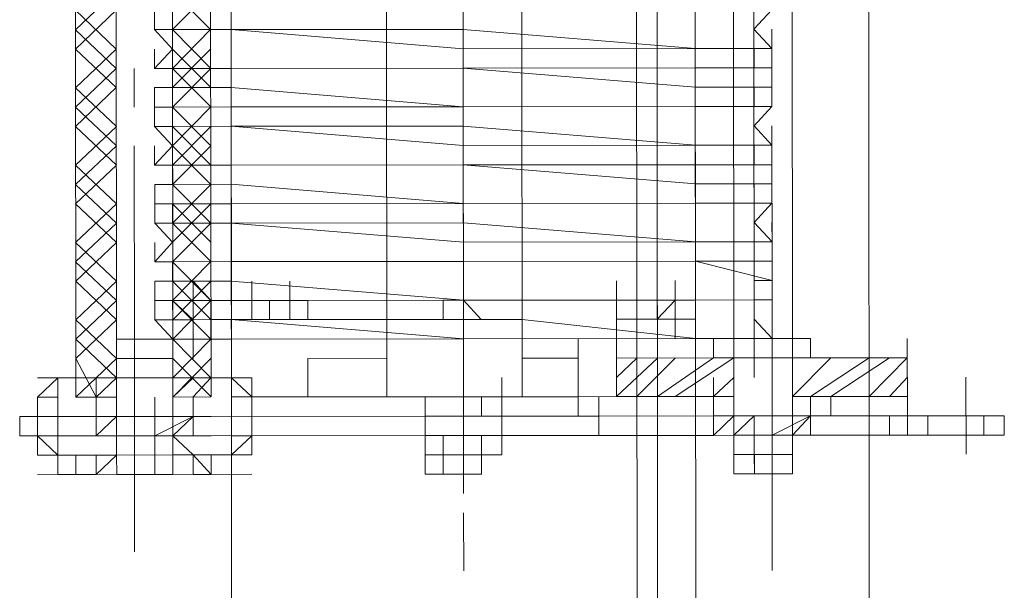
# Model space of a CAD drawing. Header units: inches. Extents: x -5850 to 5646, y 8947 to 13007.
# Tile 182 of 256: x -4227 to -4205, y 11052 to 11065. Entities that reach past the tile are written whole.
import ezdxf

# ---------------------------------------------------------------- set-up
doc = ezdxf.new("R2010")
doc.units = ezdxf.units.IN
doc.header["$MEASUREMENT"] = 0
doc.layers.add('at_Entity', color=7, linetype='Continuous')

msp = doc.modelspace()

# ---------------------------------------------------------------- linework, layer by layer
at = {"layer": 'at_Entity', "color": 7, "lineweight": 20}
for p, q in [((-4212.949, 10500.153), (-4213.751, 11398.174)), ((-4212.557, 10560.981), (-4213.305, 11398.174)), ((-4208.676, 11398.178), (-4207.875, 10500.158)), ((-4207.875, 10500.158), (-4208.676, 11398.178)), ((-4221.87, 10560.973), (-4222.555, 11328.048)), ((-4211.666, 10500.154), (-4212.406, 11328.057)), ((-4225.714, 11056.446), (-4225.739, 11084.322)), ((-4222.758, 11056.448), (-4222.783, 11084.325)), ((-4222.312, 11056.449), (-4222.337, 11084.325)), ((-4218.911, 11056.452), (-4218.936, 11084.328)), ((-4215.98, 11084.331), (-4215.955, 11056.454)), ((-4212.163, 11056.458), (-4212.188, 11084.334)), ((-4224.823, 11057.712), (-4224.846, 11083.481)), ((-4223.619, 11083.482), (-4223.596, 11057.713)), ((-4211.328, 11057.724), (-4211.351, 11083.493)), ((-4210.068, 11083.494), (-4210.045, 11057.725)), ((-4224.823, 11057.712), (-4224.845, 11083.057)), ((-4223.619, 11083.058), (-4223.596, 11057.713)), ((-4223.992, 11064.472), (-4223.993, 11064.895)), ((-4223.602, 11064.896), (-4223.602, 11064.472)), ((-4210.888, 11064.483), (-4210.498, 11064.907)), ((-4223.992, 11064.472), (-4222.319, 11064.473)), ((-4222.319, 11064.473), (-4223.992, 11064.472)), ((-4223.602, 11064.472), (-4223.992, 11064.472)), ((-4223.992, 11064.472), (-4223.602, 11064.048)), ((-4222.319, 11064.473), (-4217.245, 11064.478)), ((-4222.319, 11064.473), (-4217.245, 11064.054)), ((-4217.245, 11064.478), (-4212.17, 11064.058)), ((-4210.497, 11064.06), (-4210.888, 11064.483)), ((-4210.497, 11064.06), (-4210.497, 11064.484)), ((-4223.992, 11063.624), (-4223.992, 11064.048)), ((-4223.602, 11064.048), (-4223.992, 11063.624)), ((-4212.17, 11064.058), (-4217.245, 11064.054)), ((-4212.17, 11064.058), (-4210.497, 11064.06)), ((-4210.497, 11064.06), (-4212.17, 11064.058)), ((-4210.887, 11064.059), (-4210.497, 11064.06)), ((-4210.887, 11063.636), (-4210.887, 11064.059)), ((-4223.992, 11063.624), (-4222.319, 11063.625)), ((-4222.319, 11063.625), (-4223.992, 11063.624)), ((-4223.992, 11063.624), (-4223.601, 11063.624)), ((-4223.601, 11063.624), (-4223.601, 11063.206)), ((-4222.319, 11063.625), (-4217.244, 11063.63)), ((-4222.319, 11063.625), (-4217.244, 11063.63)), ((-4212.17, 11063.634), (-4217.244, 11063.63)), ((-4217.244, 11063.63), (-4212.169, 11063.216)), ((-4212.17, 11063.634), (-4210.497, 11063.636)), ((-4210.497, 11063.636), (-4210.887, 11063.636)), ((-4210.496, 11063.218), (-4210.497, 11063.636)), ((-4223.991, 11063.206), (-4222.318, 11063.207)), ((-4223.991, 11063.206), (-4223.991, 11062.782)), ((-4223.601, 11063.206), (-4223.991, 11063.206)), ((-4222.318, 11063.207), (-4217.243, 11062.788)), ((-4212.169, 11063.216), (-4210.496, 11063.218)), ((-4210.887, 11063.217), (-4210.496, 11063.218)), ((-4210.886, 11062.794), (-4210.887, 11063.217)), ((-4210.496, 11062.794), (-4210.496, 11063.218)), ((-4223.991, 11062.782), (-4222.318, 11062.783)), ((-4223.991, 11062.358), (-4223.991, 11062.782)), ((-4223.991, 11062.782), (-4223.601, 11062.782)), ((-4223.601, 11062.782), (-4223.6, 11062.358)), ((-4222.318, 11062.783), (-4217.243, 11062.788)), ((-4217.243, 11062.788), (-4212.169, 11062.792)), ((-4212.169, 11062.792), (-4217.243, 11062.788)), ((-4212.169, 11062.792), (-4210.496, 11062.794)), ((-4210.496, 11062.794), (-4212.169, 11062.792)), ((-4210.496, 11062.794), (-4210.886, 11062.794)), ((-4210.886, 11062.37), (-4210.496, 11062.794)), ((-4223.991, 11062.358), (-4222.318, 11062.36)), ((-4222.318, 11062.36), (-4223.991, 11062.358)), ((-4223.6, 11062.358), (-4223.991, 11062.358)), ((-4223.991, 11062.358), (-4223.6, 11061.935)), ((-4222.318, 11062.36), (-4217.243, 11062.364)), ((-4222.318, 11062.36), (-4217.243, 11061.94)), ((-4217.243, 11062.364), (-4212.168, 11061.945)), ((-4210.495, 11061.946), (-4210.886, 11062.37)), ((-4210.495, 11061.946), (-4210.496, 11062.37)), ((-4223.6, 11061.935), (-4223.99, 11061.51)), ((-4223.99, 11061.51), (-4223.99, 11061.934)), ((-4212.168, 11061.945), (-4217.243, 11061.94)), ((-4212.168, 11061.945), (-4210.495, 11061.946)), ((-4210.495, 11061.946), (-4212.168, 11061.945)), ((-4210.885, 11061.522), (-4210.886, 11061.946)), ((-4210.886, 11061.946), (-4210.495, 11061.946)), ((-4223.99, 11061.51), (-4222.317, 11061.512)), ((-4222.317, 11061.512), (-4223.99, 11061.51)), ((-4223.99, 11061.51), (-4223.599, 11061.511)), ((-4223.599, 11061.511), (-4223.599, 11061.093)), ((-4222.317, 11061.512), (-4217.242, 11061.516)), ((-4217.242, 11061.516), (-4222.317, 11061.512)), ((-4212.168, 11061.521), (-4217.242, 11061.516)), ((-4217.242, 11061.516), (-4212.167, 11061.103)), ((-4212.168, 11061.521), (-4210.495, 11061.522)), ((-4210.495, 11061.522), (-4210.885, 11061.522)), ((-4210.494, 11061.104), (-4210.495, 11061.522)), ((-4223.989, 11061.092), (-4222.316, 11061.094)), ((-4223.599, 11061.093), (-4223.989, 11061.092)), ((-4223.989, 11061.092), (-4223.989, 11060.668)), ((-4222.316, 11061.094), (-4217.242, 11060.674)), ((-4212.167, 11061.103), (-4210.494, 11061.104)), ((-4210.884, 11060.68), (-4210.885, 11061.104)), ((-4210.885, 11061.104), (-4210.494, 11061.104)), ((-4210.494, 11060.68), (-4210.494, 11061.104)), ((-4223.989, 11060.668), (-4222.316, 11060.67)), ((-4223.989, 11060.668), (-4223.599, 11060.669)), ((-4223.989, 11060.245), (-4223.989, 11060.668)), ((-4223.599, 11060.669), (-4223.598, 11060.245)), ((-4217.242, 11060.674), (-4222.316, 11060.67)), ((-4217.242, 11060.674), (-4212.167, 11060.679)), ((-4212.167, 11060.679), (-4217.242, 11060.674)), ((-4212.167, 11060.679), (-4210.494, 11060.68)), ((-4210.494, 11060.68), (-4212.167, 11060.679)), ((-4210.494, 11060.68), (-4210.884, 11060.68)), ((-4210.884, 11060.256), (-4210.494, 11060.68)), ((-4223.989, 11060.245), (-4222.316, 11060.246)), ((-4222.316, 11060.246), (-4223.989, 11060.245)), ((-4223.598, 11060.245), (-4223.989, 11060.245)), ((-4223.989, 11060.245), (-4223.598, 11059.827)), ((-4222.316, 11060.246), (-4217.241, 11060.251)), ((-4222.316, 11060.246), (-4217.241, 11059.832)), ((-4217.241, 11060.251), (-4212.166, 11059.837)), ((-4210.493, 11059.838), (-4210.884, 11060.256)), ((-4210.493, 11059.838), (-4210.494, 11060.257)), ((-4223.598, 11059.827), (-4223.988, 11059.403)), ((-4223.988, 11059.403), (-4223.988, 11059.826)), ((-4212.166, 11059.837), (-4217.241, 11059.832)), ((-4212.166, 11059.837), (-4210.493, 11059.838)), ((-4210.493, 11059.838), (-4212.166, 11059.837)), ((-4210.883, 11059.414), (-4210.884, 11059.838)), ((-4210.884, 11059.838), (-4210.493, 11059.838)), ((-4223.988, 11059.403), (-4222.315, 11059.404)), ((-4222.315, 11059.404), (-4223.988, 11059.403)), ((-4223.988, 11059.403), (-4223.598, 11059.403)), ((-4223.598, 11059.403), (-4223.597, 11058.979)), ((-4222.315, 11059.404), (-4217.24, 11059.409)), ((-4217.24, 11059.409), (-4222.315, 11059.404)), ((-4217.24, 11059.409), (-4212.166, 11059.413)), ((-4212.166, 11059.413), (-4217.24, 11059.409)), ((-4210.493, 11059.415), (-4212.166, 11059.413)), ((-4212.166, 11059.413), (-4210.493, 11058.991)), ((-4210.493, 11059.415), (-4210.883, 11059.414)), ((-4210.493, 11058.991), (-4210.493, 11059.415)), ((-4223.987, 11058.979), (-4222.315, 11058.98)), ((-4223.987, 11058.979), (-4223.987, 11058.555)), ((-4223.597, 11058.979), (-4223.987, 11058.979)), ((-4223.151, 11058.556), (-4223.151, 11058.979)), ((-4223.151, 11058.979), (-4222.76, 11058.556)), ((-4222.315, 11058.98), (-4217.24, 11058.561)), ((-4221.868, 11058.557), (-4221.868, 11058.981)), ((-4221.032, 11058.558), (-4221.032, 11058.981)), ((-4221.032, 11058.558), (-4221.032, 11058.981)), ((-4221.032, 11058.558), (-4221.032, 11058.981)), ((-4213.894, 11058.564), (-4213.894, 11058.988)), ((-4213.894, 11058.564), (-4213.894, 11058.988)), ((-4212.611, 11058.565), (-4212.612, 11058.989)), ((-4210.883, 11058.99), (-4210.493, 11058.991)), ((-4210.883, 11058.567), (-4210.883, 11058.99)), ((-4210.492, 11058.567), (-4210.493, 11058.991)), ((-4223.987, 11058.555), (-4223.151, 11058.556)), ((-4223.987, 11058.137), (-4223.987, 11058.555)), ((-4223.987, 11058.555), (-4223.597, 11058.555)), ((-4223.597, 11058.555), (-4223.151, 11058.556)), ((-4223.15, 11058.137), (-4223.597, 11058.555)), ((-4223.597, 11058.555), (-4223.596, 11058.137)), ((-4223.15, 11058.137), (-4223.151, 11058.556)), ((-4222.76, 11058.556), (-4222.314, 11058.556)), ((-4222.76, 11058.556), (-4222.76, 11058.138)), ((-4222.76, 11058.138), (-4222.76, 11058.556)), ((-4221.032, 11058.558), (-4222.314, 11058.556)), ((-4217.24, 11058.561), (-4221.868, 11058.557)), ((-4221.032, 11058.558), (-4221.868, 11058.557)), ((-4221.868, 11058.557), (-4221.478, 11058.557)), ((-4221.868, 11058.139), (-4221.868, 11058.557)), ((-4221.868, 11058.139), (-4221.868, 11058.557)), ((-4221.478, 11058.557), (-4221.477, 11058.139)), ((-4221.032, 11058.558), (-4221.031, 11058.139)), ((-4221.031, 11058.139), (-4221.032, 11058.558)), ((-4221.032, 11058.558), (-4221.031, 11058.139)), ((-4221.031, 11058.139), (-4221.032, 11058.558)), ((-4220.641, 11058.558), (-4220.641, 11058.14)), ((-4220.641, 11058.558), (-4220.641, 11058.14)), ((-4217.685, 11058.142), (-4217.686, 11058.561)), ((-4217.686, 11058.561), (-4217.24, 11058.561)), ((-4217.24, 11058.561), (-4212.165, 11058.565)), ((-4212.165, 11058.565), (-4217.24, 11058.561)), ((-4217.24, 11058.561), (-4216.849, 11058.143)), ((-4212.611, 11058.565), (-4213.894, 11058.564)), ((-4213.894, 11058.564), (-4212.611, 11058.565)), ((-4213.893, 11058.146), (-4213.894, 11058.564)), ((-4213.894, 11058.564), (-4213.893, 11058.146)), ((-4213.893, 11058.146), (-4213.894, 11058.564)), ((-4213.893, 11058.146), (-4213.894, 11058.564)), ((-4213.894, 11058.564), (-4213.893, 11058.146)), ((-4213.448, 11058.564), (-4213.447, 11058.146)), ((-4213.448, 11058.564), (-4213.447, 11058.146)), ((-4213.447, 11058.146), (-4213.448, 11058.564)), ((-4212.611, 11058.565), (-4213.001, 11058.147)), ((-4212.611, 11058.147), (-4212.611, 11058.565)), ((-4212.611, 11058.147), (-4212.611, 11058.565)), ((-4212.611, 11058.147), (-4212.611, 11058.565)), ((-4212.611, 11058.147), (-4212.611, 11058.565)), ((-4212.165, 11058.565), (-4210.492, 11058.567)), ((-4210.492, 11058.567), (-4212.165, 11058.565)), ((-4210.492, 11058.567), (-4210.883, 11058.567)), ((-4210.882, 11058.148), (-4210.883, 11058.567)), ((-4210.883, 11058.567), (-4210.492, 11058.567)), ((-4224.823, 11057.712), (-4224.823, 11058.136)), ((-4224.823, 11057.712), (-4224.823, 11058.136)), ((-4224.823, 11057.712), (-4224.823, 11058.136)), ((-4224.823, 11057.712), (-4224.823, 11058.136)), ((-4224.823, 11057.712), (-4224.823, 11058.136)), ((-4222.314, 11058.138), (-4223.987, 11058.137)), ((-4223.987, 11058.137), (-4223.15, 11058.137)), ((-4223.596, 11058.137), (-4223.987, 11058.137)), ((-4223.987, 11058.137), (-4223.596, 11057.713)), ((-4223.596, 11057.713), (-4223.596, 11058.137)), ((-4223.596, 11057.713), (-4223.596, 11058.137)), ((-4223.596, 11057.713), (-4223.596, 11058.137)), ((-4222.76, 11058.138), (-4223.15, 11058.137)), ((-4223.15, 11058.137), (-4223.15, 11057.714)), ((-4223.15, 11057.714), (-4223.15, 11058.137)), ((-4222.76, 11058.138), (-4222.76, 11057.714)), ((-4222.76, 11057.714), (-4222.76, 11058.138)), ((-4222.76, 11058.138), (-4222.314, 11058.138)), ((-4217.239, 11058.143), (-4222.314, 11058.138)), ((-4222.314, 11058.138), (-4217.239, 11057.719)), ((-4222.313, 11057.714), (-4222.314, 11058.138)), ((-4221.031, 11058.139), (-4221.868, 11058.139)), ((-4221.868, 11058.139), (-4221.031, 11058.139)), ((-4221.477, 11058.139), (-4221.868, 11058.139)), ((-4216.849, 11058.143), (-4217.685, 11058.142)), ((-4217.239, 11058.143), (-4215.957, 11058.144)), ((-4215.957, 11058.144), (-4212.164, 11057.723)), ((-4212.611, 11058.147), (-4213.893, 11058.146)), ((-4213.001, 11058.147), (-4212.611, 11058.147)), ((-4211.328, 11057.724), (-4211.328, 11058.148)), ((-4211.328, 11057.724), (-4211.328, 11058.148)), ((-4210.491, 11057.725), (-4210.882, 11058.148)), ((-4210.491, 11057.725), (-4210.492, 11058.149)), ((-4210.045, 11057.725), (-4210.046, 11058.149)), ((-4210.045, 11057.725), (-4210.046, 11058.149)), ((-4224.823, 11057.712), (-4223.596, 11057.713)), ((-4224.822, 11056.446), (-4224.823, 11057.712)), ((-4224.822, 11056.446), (-4224.823, 11057.712)), ((-4224.822, 11057.288), (-4224.823, 11057.712)), ((-4224.822, 11057.288), (-4224.823, 11057.712)), ((-4223.986, 11057.713), (-4222.313, 11057.714)), ((-4223.596, 11057.713), (-4223.986, 11057.713)), ((-4223.595, 11056.447), (-4223.596, 11057.713)), ((-4223.596, 11057.713), (-4223.595, 11056.447)), ((-4223.595, 11056.447), (-4223.596, 11057.713)), ((-4223.596, 11057.289), (-4223.596, 11057.713)), ((-4223.596, 11057.289), (-4223.596, 11057.713)), ((-4222.313, 11057.714), (-4217.239, 11057.719)), ((-4222.312, 11056.449), (-4222.313, 11057.714)), ((-4212.164, 11057.723), (-4217.239, 11057.719)), ((-4217.239, 11057.719), (-4212.164, 11057.723)), ((-4212.61, 11057.723), (-4213.893, 11057.722)), ((-4213.893, 11057.298), (-4213.893, 11057.722)), ((-4212.164, 11057.723), (-4210.491, 11057.725)), ((-4210.491, 11057.725), (-4212.164, 11057.723)), ((-4212.164, 11057.723), (-4210.882, 11057.725)), ((-4212.164, 11057.723), (-4212.163, 11056.458)), ((-4211.774, 11057.724), (-4211.774, 11057.3)), ((-4211.774, 11057.724), (-4211.328, 11057.724)), ((-4211.328, 11057.724), (-4210.045, 11057.725)), ((-4211.328, 11057.3), (-4211.328, 11057.724)), ((-4211.328, 11057.3), (-4211.328, 11057.724)), ((-4210.882, 11057.725), (-4210.491, 11057.725)), ((-4209.655, 11057.726), (-4210.045, 11057.725)), ((-4210.045, 11057.302), (-4210.045, 11057.725)), ((-4210.045, 11057.725), (-4210.045, 11057.302)), ((-4210.045, 11057.302), (-4210.045, 11057.725)), ((-4210.045, 11057.302), (-4210.045, 11057.725)), ((-4209.655, 11057.726), (-4209.655, 11057.302)), ((-4207.536, 11057.304), (-4207.536, 11057.728)), ((-4225.714, 11056.864), (-4225.715, 11057.288)), ((-4224.822, 11057.288), (-4223.596, 11057.289)), ((-4224.822, 11056.446), (-4224.822, 11057.288)), ((-4224.821, 11056.023), (-4224.822, 11057.288)), ((-4223.595, 11056.024), (-4223.596, 11057.289)), ((-4220.64, 11057.292), (-4218.911, 11057.294)), ((-4218.911, 11057.294), (-4220.64, 11057.292)), ((-4220.639, 11056.45), (-4220.64, 11057.292)), ((-4214.729, 11057.297), (-4215.956, 11057.296)), ((-4214.729, 11057.297), (-4215.956, 11057.296)), ((-4211.328, 11057.3), (-4213.893, 11057.298)), ((-4213.892, 11056.456), (-4213.893, 11057.298)), ((-4211.774, 11057.3), (-4211.328, 11057.3)), ((-4207.536, 11057.304), (-4211.328, 11057.3)), ((-4210.045, 11057.302), (-4211.328, 11057.3)), ((-4211.328, 11057.3), (-4210.045, 11057.302)), ((-4211.328, 11057.3), (-4211.327, 11056.458)), ((-4211.328, 11057.3), (-4211.327, 11056.458)), ((-4210.044, 11056.46), (-4210.045, 11057.302)), ((-4210.045, 11057.302), (-4209.655, 11057.302)), ((-4210.044, 11056.46), (-4210.045, 11057.302)), ((-4207.535, 11056.462), (-4207.536, 11057.304)), ((-4226.55, 11056.445), (-4226.105, 11056.863)), ((-4225.714, 11056.864), (-4226.105, 11056.863)), ((-4225.714, 11056.864), (-4226.105, 11056.863)), ((-4226.104, 11056.445), (-4226.105, 11056.863)), ((-4226.104, 11056.445), (-4226.105, 11056.863)), ((-4226.105, 11056.863), (-4226.104, 11056.445)), ((-4225.268, 11056.446), (-4225.268, 11056.864)), ((-4225.268, 11056.446), (-4225.268, 11056.864)), ((-4225.268, 11056.446), (-4225.268, 11056.864)), ((-4225.268, 11056.446), (-4225.268, 11056.864)), ((-4223.595, 11056.447), (-4223.595, 11056.866)), ((-4223.595, 11056.447), (-4223.595, 11056.866)), ((-4223.595, 11056.447), (-4223.595, 11056.866)), ((-4222.313, 11056.867), (-4222.759, 11056.866)), ((-4221.867, 11056.867), (-4222.759, 11056.866)), ((-4222.313, 11056.867), (-4222.312, 11056.449)), ((-4221.866, 11056.025), (-4221.867, 11056.867)), ((-4221.867, 11056.867), (-4221.866, 11056.449)), ((-4216.401, 11056.454), (-4216.402, 11056.872)), ((-4213.892, 11056.456), (-4213.892, 11056.874)), ((-4212.163, 11056.458), (-4212.164, 11056.876)), ((-4211.327, 11056.458), (-4211.327, 11056.877)), ((-4211.327, 11056.458), (-4211.327, 11056.877)), ((-4211.327, 11056.458), (-4211.327, 11056.877)), ((-4210.044, 11056.46), (-4210.045, 11056.878)), ((-4210.044, 11056.46), (-4210.045, 11056.878)), ((-4207.535, 11056.462), (-4207.535, 11056.88)), ((-4226.104, 11056.445), (-4226.55, 11056.445)), ((-4226.55, 11056.445), (-4226.55, 11055.597)), ((-4226.55, 11056.021), (-4226.55, 11056.445)), ((-4226.104, 11056.445), (-4226.104, 11055.598)), ((-4226.104, 11055.598), (-4226.104, 11056.445)), ((-4225.268, 11056.446), (-4225.714, 11056.446)), ((-4225.268, 11056.446), (-4224.822, 11056.446)), ((-4224.822, 11056.446), (-4225.268, 11056.446)), ((-4224.822, 11056.446), (-4225.268, 11056.446)), ((-4224.821, 11056.023), (-4224.822, 11056.446)), ((-4223.985, 11056.023), (-4223.985, 11056.447)), ((-4223.149, 11056.448), (-4223.595, 11056.447)), ((-4223.595, 11056.447), (-4223.149, 11056.448)), ((-4222.758, 11056.448), (-4223.595, 11056.447)), ((-4223.595, 11056.447), (-4223.595, 11056.024)), ((-4223.595, 11056.447), (-4223.595, 11056.024)), ((-4217.238, 11056.453), (-4222.312, 11056.449)), ((-4222.312, 11055.601), (-4222.312, 11056.449)), ((-4221.866, 11056.025), (-4221.866, 11056.449)), ((-4221.866, 11056.449), (-4221.866, 11056.025)), ((-4218.074, 11056.452), (-4220.639, 11056.45)), ((-4220.639, 11056.45), (-4218.52, 11056.452)), ((-4215.955, 11056.454), (-4218.911, 11056.452)), ((-4218.52, 11056.452), (-4216.401, 11056.454)), ((-4216.401, 11056.454), (-4218.52, 11056.452)), ((-4218.074, 11056.029), (-4218.074, 11056.452)), ((-4218.074, 11056.452), (-4218.074, 11056.029)), ((-4212.163, 11056.458), (-4217.238, 11056.453)), ((-4214.728, 11056.455), (-4216.847, 11056.453)), ((-4216.847, 11056.03), (-4216.847, 11056.453)), ((-4216.847, 11056.453), (-4216.847, 11056.03)), ((-4216.847, 11056.03), (-4216.847, 11056.453)), ((-4214.728, 11056.455), (-4216.401, 11056.454)), ((-4216.401, 11056.454), (-4216.401, 11056.03)), ((-4211.327, 11056.458), (-4213.892, 11056.456)), ((-4211.773, 11056.034), (-4211.773, 11056.458)), ((-4211.773, 11056.458), (-4211.327, 11056.458)), ((-4211.326, 11056.035), (-4211.327, 11056.458)), ((-4211.327, 11056.458), (-4211.326, 11056.035)), ((-4207.535, 11056.462), (-4210.044, 11056.46)), ((-4210.044, 11056.46), (-4209.654, 11056.46)), ((-4210.044, 11056.036), (-4210.044, 11056.46)), ((-4210.044, 11056.036), (-4210.044, 11056.46)), ((-4210.044, 11056.036), (-4210.044, 11056.46)), ((-4209.653, 11056.036), (-4209.654, 11056.46)), ((-4207.534, 11056.038), (-4207.535, 11056.462)), ((-4226.55, 11056.021), (-4226.94, 11056.021)), ((-4226.94, 11056.021), (-4226.94, 11055.597)), ((-4226.549, 11055.179), (-4226.55, 11056.021)), ((-4226.104, 11056.021), (-4226.55, 11056.021)), ((-4226.55, 11056.021), (-4226.55, 11055.597)), ((-4225.267, 11056.022), (-4226.104, 11056.021)), ((-4226.104, 11055.598), (-4226.104, 11056.021)), ((-4226.104, 11056.021), (-4226.104, 11055.598)), ((-4224.821, 11056.023), (-4225.267, 11056.022)), ((-4225.267, 11055.598), (-4225.267, 11056.022)), ((-4225.267, 11055.598), (-4225.267, 11056.022)), ((-4224.821, 11055.599), (-4224.821, 11056.023)), ((-4224.821, 11056.023), (-4224.821, 11055.599)), ((-4223.985, 11056.023), (-4224.821, 11056.023)), ((-4223.985, 11056.023), (-4223.595, 11056.024)), ((-4223.985, 11056.023), (-4223.984, 11055.599)), ((-4223.985, 11056.023), (-4223.984, 11055.599)), ((-4223.148, 11056.024), (-4223.595, 11056.024)), ((-4223.594, 11055.6), (-4223.595, 11056.024)), ((-4222.758, 11056.024), (-4223.148, 11056.024)), ((-4218.074, 11056.029), (-4222.758, 11056.024)), ((-4222.312, 11055.601), (-4222.312, 11056.025)), ((-4221.865, 11055.601), (-4221.866, 11056.025)), ((-4221.865, 11055.601), (-4221.866, 11056.025)), ((-4221.866, 11056.025), (-4221.865, 11055.601)), ((-4218.074, 11056.029), (-4217.684, 11056.029)), ((-4218.073, 11055.605), (-4218.074, 11056.029)), ((-4216.847, 11056.03), (-4217.684, 11056.029)), ((-4216.847, 11056.03), (-4214.282, 11056.032)), ((-4216.401, 11056.03), (-4216.847, 11056.03)), ((-4216.401, 11055.606), (-4216.401, 11056.03)), ((-4216.401, 11055.606), (-4216.401, 11056.03)), ((-4216.401, 11055.606), (-4216.401, 11056.03)), ((-4216.401, 11055.606), (-4216.401, 11056.03)), ((-4214.282, 11056.032), (-4211.773, 11056.034)), ((-4211.773, 11056.034), (-4211.326, 11056.035)), ((-4211.773, 11056.034), (-4210.88, 11056.035)), ((-4211.326, 11056.035), (-4210.88, 11056.035)), ((-4211.326, 11055.611), (-4211.326, 11056.035)), ((-4210.88, 11055.611), (-4210.88, 11056.035)), ((-4210.88, 11055.611), (-4210.88, 11056.035)), ((-4210.88, 11056.035), (-4210.88, 11055.611)), ((-4210.49, 11056.035), (-4210.88, 11056.035)), ((-4210.49, 11056.035), (-4210.044, 11056.036)), ((-4210.49, 11055.611), (-4210.49, 11056.035)), ((-4210.49, 11056.035), (-4210.49, 11055.611)), ((-4210.044, 11056.036), (-4209.653, 11056.036)), ((-4210.044, 11056.036), (-4209.653, 11056.036)), ((-4210.043, 11055.612), (-4210.044, 11056.036)), ((-4209.653, 11056.036), (-4207.925, 11056.038)), ((-4207.925, 11056.038), (-4207.924, 11055.614)), ((-4207.925, 11056.038), (-4207.534, 11056.038)), ((-4207.534, 11056.038), (-4205.861, 11056.039)), ((-4207.534, 11055.614), (-4207.534, 11056.038)), ((-4207.088, 11055.615), (-4207.088, 11056.038)), ((-4205.861, 11056.039), (-4205.415, 11056.04)), ((-4205.861, 11055.616), (-4205.861, 11056.039)), ((-4205.415, 11055.616), (-4205.415, 11056.04)), ((-4226.55, 11055.597), (-4226.94, 11055.597)), ((-4226.55, 11055.597), (-4226.104, 11055.598)), ((-4226.104, 11055.598), (-4226.55, 11055.597)), ((-4226.104, 11055.598), (-4226.103, 11055.179)), ((-4225.267, 11055.598), (-4226.104, 11055.598)), ((-4224.821, 11055.599), (-4225.267, 11055.598)), ((-4223.984, 11055.599), (-4225.267, 11055.598)), ((-4223.594, 11055.6), (-4224.821, 11055.599)), ((-4224.821, 11055.599), (-4224.821, 11055.18)), ((-4224.821, 11055.18), (-4224.821, 11055.599)), ((-4223.594, 11055.6), (-4223.984, 11055.599)), ((-4223.984, 11055.599), (-4223.984, 11055.181)), ((-4223.594, 11055.6), (-4223.148, 11055.182)), ((-4223.148, 11055.6), (-4223.594, 11055.6)), ((-4223.594, 11055.6), (-4223.594, 11055.182)), ((-4222.758, 11055.601), (-4223.148, 11055.6)), ((-4222.758, 11055.601), (-4218.073, 11055.605)), ((-4221.865, 11055.601), (-4222.312, 11055.601)), ((-4222.311, 11055.183), (-4221.865, 11055.601)), ((-4221.865, 11055.183), (-4221.865, 11055.601)), ((-4218.073, 11055.605), (-4216.847, 11055.606)), ((-4218.073, 11055.605), (-4218.073, 11054.763)), ((-4217.683, 11055.605), (-4218.073, 11055.605)), ((-4216.847, 11055.606), (-4217.683, 11055.605)), ((-4217.683, 11055.605), (-4217.683, 11055.187)), ((-4217.237, 11055.605), (-4217.237, 11055.187)), ((-4216.847, 11055.606), (-4216.401, 11055.606)), ((-4216.847, 11055.606), (-4216.846, 11055.188)), ((-4216.401, 11055.606), (-4216.847, 11055.606)), ((-4214.282, 11055.608), (-4216.401, 11055.606)), ((-4216.401, 11055.606), (-4216.4, 11055.188)), ((-4214.282, 11055.608), (-4211.772, 11055.61)), ((-4211.772, 11055.61), (-4210.88, 11055.611)), ((-4210.88, 11055.611), (-4211.326, 11055.611)), ((-4211.326, 11055.611), (-4211.325, 11054.769)), ((-4210.88, 11055.611), (-4211.326, 11055.611)), ((-4210.043, 11055.612), (-4210.88, 11055.611)), ((-4210.88, 11055.611), (-4210.043, 11055.612)), ((-4210.88, 11055.611), (-4210.879, 11054.769)), ((-4210.88, 11055.611), (-4210.49, 11055.611)), ((-4210.88, 11055.611), (-4210.879, 11054.769)), ((-4210.88, 11055.611), (-4210.88, 11055.193)), ((-4210.49, 11055.611), (-4209.653, 11055.612)), ((-4210.49, 11055.611), (-4210.489, 11054.769)), ((-4210.49, 11055.611), (-4210.489, 11054.769)), ((-4209.653, 11055.612), (-4210.043, 11055.612)), ((-4210.043, 11055.612), (-4209.653, 11055.612)), ((-4210.043, 11055.612), (-4210.043, 11055.194)), ((-4210.043, 11055.194), (-4210.043, 11055.612)), ((-4209.653, 11055.612), (-4207.924, 11055.614)), ((-4207.924, 11055.614), (-4207.534, 11055.614)), ((-4207.534, 11055.614), (-4205.861, 11055.616)), ((-4205.861, 11055.616), (-4205.415, 11055.616)), ((-4226.103, 11055.179), (-4226.549, 11055.179)), ((-4226.103, 11055.179), (-4225.713, 11055.18)), ((-4226.103, 11054.756), (-4226.103, 11055.179)), ((-4225.713, 11055.18), (-4224.821, 11055.18)), ((-4225.266, 11054.756), (-4224.821, 11055.18)), ((-4223.594, 11055.182), (-4224.821, 11055.18)), ((-4224.821, 11055.18), (-4224.82, 11054.757)), ((-4223.594, 11055.182), (-4223.148, 11055.182)), ((-4223.594, 11055.182), (-4223.593, 11054.758)), ((-4223.148, 11055.182), (-4223.147, 11054.758)), ((-4223.148, 11055.182), (-4222.757, 11055.182)), ((-4222.757, 11055.182), (-4222.311, 11055.183)), ((-4222.311, 11054.759), (-4222.311, 11055.183)), ((-4222.311, 11055.183), (-4221.865, 11055.183)), ((-4216.846, 11055.188), (-4218.073, 11055.186)), ((-4217.682, 11054.763), (-4217.683, 11055.187)), ((-4217.236, 11054.763), (-4217.237, 11055.187)), ((-4216.846, 11054.764), (-4216.846, 11055.188)), ((-4216.4, 11055.188), (-4216.846, 11055.188)), ((-4216.846, 11054.764), (-4216.846, 11055.188)), ((-4210.043, 11055.194), (-4211.326, 11055.193)), ((-4210.879, 11054.769), (-4210.88, 11055.193)), ((-4210.043, 11055.194), (-4210.043, 11054.77)), ((-4225.712, 11054.756), (-4226.103, 11054.756)), ((-4225.712, 11054.756), (-4225.266, 11054.756)), ((-4223.593, 11054.758), (-4224.82, 11054.757)), ((-4224.82, 11054.757), (-4224.43, 11054.757)), ((-4223.984, 11054.757), (-4224.82, 11054.757)), ((-4224.43, 11054.757), (-4223.984, 11054.757)), ((-4223.147, 11054.758), (-4222.757, 11054.758)), ((-4222.757, 11054.758), (-4222.311, 11054.759)), ((-4216.846, 11054.764), (-4218.073, 11054.763)), ((-4217.682, 11054.763), (-4217.236, 11054.763)), ((-4217.236, 11054.763), (-4216.846, 11054.764)), ((-4210.043, 11054.77), (-4211.325, 11054.769)), ((-4210.489, 11054.769), (-4210.879, 11054.769)), ((-4210.879, 11054.769), (-4210.489, 11054.769))]:
    msp.add_line(p, q, dxfattribs=at)
at = {"layer": 'at_Entity', "color": 3, "lineweight": 20}
for p, q in [((-4210.881, 11056.877), (-4210.892, 11069.552)), ((-4217.246, 11065.743), (-4217.243, 11061.94)), ((-4225.721, 11064.47), (-4224.83, 11065.313)), ((-4223.603, 11065.314), (-4222.766, 11064.473)), ((-4223.602, 11064.472), (-4222.766, 11065.315)), ((-4225.721, 11064.046), (-4224.829, 11064.895)), ((-4225.721, 11064.894), (-4224.828, 11064.047)), ((-4217.245, 11064.901), (-4217.245, 11064.478)), ((-4225.721, 11064.47), (-4224.828, 11063.623)), ((-4223.602, 11064.472), (-4222.765, 11063.625)), ((-4223.601, 11063.624), (-4222.766, 11064.473)), ((-4217.245, 11064.478), (-4217.245, 11064.054)), ((-4210.497, 11064.484), (-4210.497, 11063.636)), ((-4225.721, 11064.046), (-4224.828, 11063.205)), ((-4225.72, 11063.204), (-4224.828, 11064.047)), ((-4223.602, 11064.048), (-4222.764, 11063.207)), ((-4223.601, 11063.206), (-4222.765, 11064.049)), ((-4217.245, 11064.054), (-4217.244, 11063.63)), ((-4217.244, 11063.63), (-4217.245, 11064.054)), ((-4225.72, 11062.78), (-4224.828, 11063.623)), ((-4224.437, 11062.781), (-4224.438, 11063.624)), ((-4223.601, 11062.782), (-4222.765, 11063.625)), ((-4223.601, 11063.624), (-4222.764, 11062.783)), ((-4217.244, 11063.63), (-4217.243, 11062.788)), ((-4225.72, 11063.204), (-4224.827, 11062.357)), ((-4225.719, 11062.357), (-4224.828, 11063.205)), ((-4217.243, 11062.788), (-4217.244, 11063.212)), ((-4225.72, 11062.78), (-4224.827, 11061.934)), ((-4223.601, 11062.782), (-4222.763, 11061.935)), ((-4223.6, 11061.935), (-4222.764, 11062.783)), ((-4217.243, 11062.788), (-4217.243, 11062.364)), ((-4225.719, 11062.357), (-4224.826, 11061.51)), ((-4225.718, 11061.509), (-4224.827, 11062.357)), ((-4223.6, 11062.358), (-4222.763, 11061.512)), ((-4223.599, 11061.511), (-4222.764, 11062.359)), ((-4217.242, 11061.516), (-4217.243, 11062.364)), ((-4210.496, 11062.37), (-4210.493, 11058.991)), ((-4225.718, 11061.091), (-4224.827, 11061.934)), ((-4224.432, 11057.713), (-4224.436, 11061.934)), ((-4223.6, 11061.935), (-4222.763, 11061.093)), ((-4223.599, 11061.093), (-4222.763, 11061.935)), ((-4217.242, 11061.516), (-4217.243, 11061.94)), ((-4225.718, 11060.667), (-4224.826, 11061.51)), ((-4225.718, 11061.509), (-4224.825, 11060.668)), ((-4217.242, 11060.674), (-4217.242, 11061.516)), ((-4225.718, 11061.091), (-4224.825, 11060.244)), ((-4223.599, 11061.093), (-4222.762, 11060.246)), ((-4223.598, 11060.245), (-4222.763, 11061.093)), ((-4225.718, 11060.667), (-4224.825, 11059.826)), ((-4225.717, 11059.825), (-4224.825, 11060.668)), ((-4223.599, 11060.669), (-4222.761, 11059.827)), ((-4223.598, 11059.827), (-4222.762, 11060.67)), ((-4217.242, 11060.674), (-4217.241, 11060.251)), ((-4217.241, 11059.832), (-4217.242, 11060.674)), ((-4217.241, 11060.251), (-4217.242, 11060.674)), ((-4217.242, 11060.674), (-4217.241, 11059.832)), ((-4225.717, 11059.401), (-4224.825, 11060.244)), ((-4223.598, 11059.403), (-4222.762, 11060.246)), ((-4223.598, 11060.245), (-4222.761, 11059.404)), ((-4225.717, 11059.825), (-4224.824, 11058.978)), ((-4225.716, 11058.977), (-4224.825, 11059.826)), ((-4217.241, 11059.832), (-4217.24, 11059.409)), ((-4225.717, 11059.401), (-4224.824, 11058.554)), ((-4223.598, 11059.403), (-4222.76, 11058.556)), ((-4223.597, 11058.555), (-4222.761, 11059.404)), ((-4217.24, 11058.985), (-4217.24, 11059.409)), ((-4225.716, 11058.977), (-4224.823, 11058.136)), ((-4225.715, 11058.135), (-4224.824, 11058.978)), ((-4223.597, 11058.979), (-4222.76, 11058.138)), ((-4223.596, 11058.137), (-4222.761, 11058.98)), ((-4223.151, 11058.979), (-4223.15, 11058.137)), ((-4221.868, 11058.557), (-4221.868, 11058.981)), ((-4217.24, 11058.561), (-4217.24, 11058.985)), ((-4217.24, 11058.561), (-4217.24, 11058.985)), ((-4217.24, 11058.985), (-4217.24, 11058.561)), ((-4217.24, 11058.985), (-4217.236, 11054.763)), ((-4212.611, 11058.565), (-4212.612, 11058.989)), ((-4210.493, 11058.991), (-4210.491, 11057.725)), ((-4225.715, 11057.711), (-4224.824, 11058.554)), ((-4223.597, 11058.555), (-4222.76, 11058.556)), ((-4223.597, 11058.555), (-4222.76, 11057.714)), ((-4223.596, 11057.713), (-4222.76, 11058.556)), ((-4222.314, 11058.556), (-4220.641, 11058.558)), ((-4221.868, 11058.557), (-4221.868, 11058.139)), ((-4221.868, 11058.557), (-4221.478, 11058.557)), ((-4221.868, 11058.139), (-4221.868, 11058.557)), ((-4221.868, 11058.139), (-4221.868, 11058.557)), ((-4221.032, 11058.558), (-4221.031, 11058.139)), ((-4217.24, 11058.561), (-4217.239, 11058.143)), ((-4213.894, 11058.564), (-4213.893, 11057.722)), ((-4212.611, 11058.565), (-4213.002, 11058.565)), ((-4213.002, 11058.565), (-4213.001, 11058.147)), ((-4212.611, 11058.565), (-4212.61, 11057.723)), ((-4212.611, 11058.147), (-4212.611, 11058.565)), ((-4212.611, 11058.147), (-4212.611, 11058.565)), ((-4212.61, 11057.723), (-4212.611, 11058.565)), ((-4212.611, 11058.147), (-4212.611, 11058.565)), ((-4225.715, 11057.288), (-4224.823, 11058.136)), ((-4225.715, 11058.135), (-4224.822, 11057.288)), ((-4224.823, 11057.712), (-4224.823, 11058.136)), ((-4223.15, 11058.137), (-4223.15, 11057.29)), ((-4218.076, 11058.142), (-4216.403, 11058.143)), ((-4217.239, 11058.143), (-4217.239, 11057.719)), ((-4217.239, 11057.719), (-4217.239, 11058.143)), ((-4213.893, 11058.146), (-4212.165, 11058.147)), ((-4212.61, 11057.723), (-4212.611, 11058.147)), ((-4210.491, 11057.725), (-4210.492, 11058.149)), ((-4225.715, 11057.711), (-4224.822, 11056.865)), ((-4224.822, 11057.288), (-4224.823, 11057.712)), ((-4224.431, 11056.447), (-4224.432, 11057.713)), ((-4223.596, 11057.713), (-4223.595, 11056.447)), ((-4223.596, 11057.713), (-4222.759, 11056.866)), ((-4223.595, 11056.866), (-4222.76, 11057.714)), ((-4217.239, 11057.295), (-4217.239, 11057.719)), ((-4214.729, 11057.297), (-4214.73, 11057.721)), ((-4211.328, 11057.3), (-4211.328, 11057.724)), ((-4210.491, 11057.301), (-4210.491, 11057.725)), ((-4210.491, 11057.301), (-4210.491, 11057.725)), ((-4225.715, 11057.288), (-4225.268, 11056.446)), ((-4225.714, 11056.446), (-4224.822, 11057.288)), ((-4224.822, 11056.865), (-4224.822, 11057.288)), ((-4223.596, 11057.289), (-4222.758, 11056.448)), ((-4223.595, 11056.447), (-4222.759, 11057.29)), ((-4222.311, 11054.759), (-4222.313, 11057.291)), ((-4217.239, 11057.295), (-4217.238, 11056.453)), ((-4214.729, 11057.297), (-4214.728, 11056.455)), ((-4213.892, 11056.874), (-4213.447, 11057.299)), ((-4213.892, 11056.456), (-4213, 11057.299)), ((-4213.446, 11056.456), (-4212.61, 11057.299)), ((-4213, 11056.457), (-4211.774, 11057.3)), ((-4212.609, 11056.457), (-4211.328, 11057.3)), ((-4211.327, 11056.877), (-4211.328, 11057.3)), ((-4210.491, 11057.301), (-4210.49, 11056.035)), ((-4210.045, 11057.302), (-4210.045, 11056.878)), ((-4210.045, 11057.302), (-4209.655, 11057.302)), ((-4210.044, 11056.46), (-4209.208, 11057.302)), ((-4209.654, 11056.46), (-4208.372, 11057.303)), ((-4209.208, 11056.46), (-4207.926, 11057.303)), ((-4208.371, 11056.461), (-4207.536, 11057.304)), ((-4226.551, 11056.863), (-4221.867, 11056.867)), ((-4226.105, 11056.863), (-4224.822, 11056.865)), ((-4226.104, 11056.445), (-4226.105, 11056.863)), ((-4225.714, 11056.446), (-4225.714, 11056.864)), ((-4225.268, 11056.446), (-4224.822, 11056.865)), ((-4224.822, 11056.865), (-4224.821, 11055.18)), ((-4223.149, 11056.866), (-4223.595, 11056.447)), ((-4223.595, 11056.447), (-4223.595, 11056.866)), ((-4223.595, 11056.447), (-4223.595, 11056.866)), ((-4222.313, 11056.867), (-4223.149, 11056.866)), ((-4223.149, 11056.448), (-4222.759, 11056.866)), ((-4221.866, 11056.449), (-4222.313, 11056.867)), ((-4217.238, 11056.453), (-4217.238, 11056.871)), ((-4211.773, 11056.458), (-4211.327, 11056.877)), ((-4211.773, 11056.458), (-4211.773, 11056.876)), ((-4211.327, 11056.458), (-4211.327, 11056.877)), ((-4210.044, 11056.46), (-4210.045, 11056.878)), ((-4207.925, 11056.461), (-4207.535, 11056.88)), ((-4206.253, 11056.881), (-4206.251, 11055.197)), ((-4226.55, 11055.597), (-4226.55, 11056.445)), ((-4226.55, 11056.445), (-4226.104, 11056.445)), ((-4226.104, 11056.445), (-4226.103, 11055.179)), ((-4225.267, 11056.022), (-4225.268, 11056.446)), ((-4225.267, 11056.022), (-4225.268, 11056.446)), ((-4224.822, 11056.446), (-4225.268, 11056.446)), ((-4224.428, 11053.067), (-4224.431, 11056.447)), ((-4223.595, 11056.447), (-4223.149, 11056.448)), ((-4223.595, 11056.447), (-4223.594, 11055.182)), ((-4223.148, 11056.024), (-4223.149, 11056.448)), ((-4221.865, 11055.183), (-4221.866, 11056.449)), ((-4217.237, 11056.029), (-4217.238, 11056.453)), ((-4217.238, 11056.453), (-4217.237, 11056.029)), ((-4217.238, 11056.453), (-4217.236, 11054.34)), ((-4217.237, 11056.029), (-4217.238, 11056.453)), ((-4214.728, 11056.032), (-4214.728, 11056.455)), ((-4214.282, 11056.032), (-4214.282, 11056.456)), ((-4214.282, 11056.032), (-4214.282, 11056.456)), ((-4211.773, 11056.034), (-4211.773, 11056.458)), ((-4211.773, 11056.034), (-4211.773, 11056.458)), ((-4209.653, 11056.036), (-4209.654, 11056.46)), ((-4209.653, 11056.036), (-4209.654, 11056.46)), ((-4209.653, 11056.036), (-4209.654, 11056.46)), ((-4209.207, 11056.036), (-4209.208, 11056.46)), ((-4225.267, 11056.022), (-4224.821, 11056.023)), ((-4224.821, 11056.023), (-4225.267, 11055.598)), ((-4225.267, 11055.598), (-4225.267, 11056.022)), ((-4225.267, 11055.598), (-4225.267, 11056.022)), ((-4225.267, 11056.022), (-4225.267, 11055.598)), ((-4224.821, 11055.599), (-4224.821, 11056.023)), ((-4223.985, 11056.023), (-4223.595, 11056.024)), ((-4223.984, 11055.599), (-4223.148, 11056.024)), ((-4223.148, 11056.024), (-4223.594, 11055.6)), ((-4223.148, 11055.6), (-4223.148, 11056.024)), ((-4223.148, 11055.6), (-4223.148, 11056.024)), ((-4217.237, 11056.029), (-4217.237, 11055.187)), ((-4214.728, 11056.032), (-4214.282, 11056.032)), ((-4214.282, 11055.608), (-4214.282, 11056.032)), ((-4211.773, 11056.034), (-4211.326, 11056.035)), ((-4211.326, 11056.035), (-4211.773, 11056.034)), ((-4211.773, 11056.034), (-4211.326, 11056.035)), ((-4211.772, 11055.61), (-4211.773, 11056.034)), ((-4211.772, 11055.61), (-4211.773, 11056.034)), ((-4211.772, 11055.61), (-4211.773, 11056.034)), ((-4211.326, 11056.035), (-4211.772, 11055.61)), ((-4210.88, 11056.035), (-4211.326, 11055.611)), ((-4210.88, 11055.611), (-4210.88, 11056.035)), ((-4210.49, 11056.035), (-4210.044, 11056.036)), ((-4210.49, 11055.611), (-4209.653, 11056.036)), ((-4210.49, 11056.035), (-4210.487, 11052.656)), ((-4210.043, 11055.612), (-4210.044, 11056.036)), ((-4209.653, 11056.036), (-4210.043, 11055.612)), ((-4209.653, 11055.612), (-4209.653, 11056.036)), ((-4209.653, 11056.036), (-4209.207, 11056.036)), ((-4209.653, 11056.036), (-4209.207, 11056.036)), ((-4209.653, 11055.612), (-4209.653, 11056.036)), ((-4209.653, 11056.036), (-4209.207, 11056.036)), ((-4207.534, 11055.614), (-4207.534, 11056.038)), ((-4226.103, 11055.179), (-4226.55, 11055.597)), ((-4214.282, 11055.608), (-4214.728, 11055.608)), ((-4211.326, 11055.611), (-4210.88, 11055.611)), ((-4225.713, 11055.18), (-4226.103, 11055.179)), ((-4225.712, 11054.756), (-4225.713, 11055.18)), ((-4224.821, 11055.18), (-4225.267, 11055.18)), ((-4225.267, 11055.18), (-4225.266, 11054.756)), ((-4224.43, 11054.757), (-4224.43, 11055.181)), ((-4223.984, 11054.757), (-4223.984, 11055.181)), ((-4223.594, 11055.182), (-4223.148, 11055.182)), ((-4223.148, 11055.182), (-4222.757, 11054.758)), ((-4222.757, 11054.758), (-4222.757, 11055.182)), ((-4222.311, 11054.759), (-4222.311, 11055.183)), ((-4222.311, 11055.183), (-4221.865, 11055.183)), ((-4217.682, 11054.763), (-4217.683, 11055.187)), ((-4217.236, 11054.763), (-4217.237, 11055.187)), ((-4216.846, 11054.764), (-4216.846, 11055.188)), ((-4210.879, 11054.769), (-4210.88, 11055.193)), ((-4210.489, 11054.769), (-4210.489, 11055.193)), ((-4226.549, 11054.755), (-4221.865, 11054.759)), ((-4225.266, 11054.756), (-4225.712, 11054.756)), ((-4222.757, 11054.758), (-4222.311, 11054.759)), ((-4217.236, 11053.916), (-4217.234, 11052.65))]:
    msp.add_line(p, q, dxfattribs=at)

doc.saveas('drawing.dxf')
